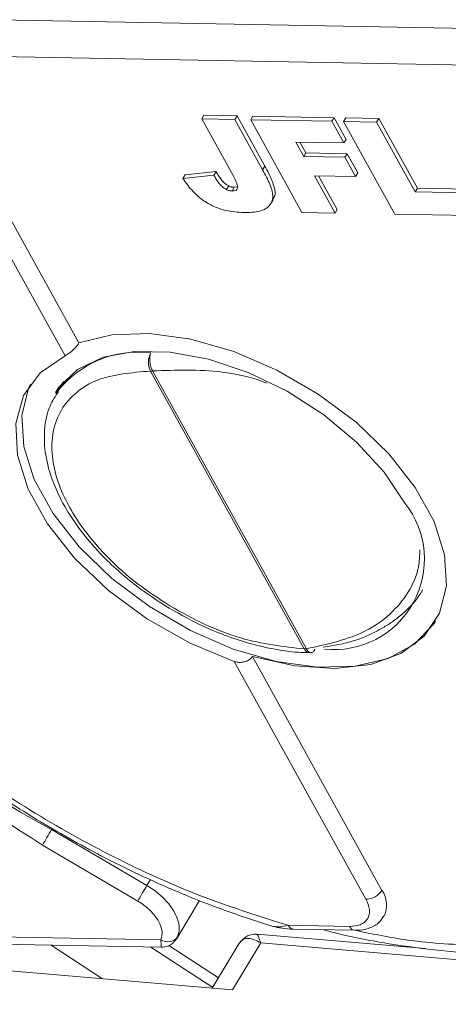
# Model space of a CAD drawing. Header units: millimetres. Extents: x 8853 to 11418, y 45 to 1005.
# Tile 102 of 256: x 9595 to 9610, y 761 to 794. Entities that reach past the tile are written whole.
import ezdxf

# ---------------------------------------------------------------- set-up
doc = ezdxf.new("R2010")
doc.units = ezdxf.units.MM

msp = doc.modelspace()

# ---------------------------------------------------------------- linework, layer by layer
at = {"color": 7, "linetype": 'Continuous', "lineweight": 15}
for p, q in [((9622.447, 793.275), (9594.365, 793.79)), ((9594.342, 792.569), (9623.213, 792.039)), ((9593.068, 790.812), (9597.38, 783.016)), ((9592.533, 790.517), (9596.916, 782.592)), ((9601.543, 790.603), (9601.471, 790.482)), ((9602.516, 788.593), (9601.471, 790.482)), ((9601.471, 790.482), (9602.57, 790.462)), ((9601.543, 790.603), (9602.643, 790.583)), ((9602.643, 790.583), (9602.57, 790.462)), ((9602.643, 790.583), (9603.567, 788.912)), ((9603.171, 790.573), (9603.098, 790.452)), ((9603.171, 790.573), (9605.873, 790.524)), ((9605.873, 790.524), (9605.8, 790.403)), ((9605.873, 790.524), (9606.272, 789.802)), ((9606.264, 790.517), (9606.191, 790.396)), ((9606.264, 790.517), (9607.363, 790.496)), ((9607.363, 790.496), (9607.29, 790.376)), ((9607.363, 790.496), (9608.649, 788.171)), ((9602.57, 790.462), (9603.494, 788.792)), ((9603.098, 790.452), (9605.8, 790.403)), ((9604.805, 787.366), (9603.098, 790.452)), ((9605.8, 790.403), (9606.199, 789.681)), ((9607.898, 787.309), (9606.191, 790.396)), ((9606.191, 790.396), (9607.29, 790.376)), ((9607.29, 790.376), (9608.576, 788.05)), ((9606.199, 789.681), (9604.596, 789.711)), ((9604.596, 789.711), (9604.862, 789.23)), ((9604.737, 789.708), (9604.935, 789.35)), ((9606.272, 789.802), (9606.199, 789.681)), ((9604.935, 789.35), (9604.862, 789.23)), ((9604.862, 789.23), (9606.236, 789.204)), ((9604.935, 789.35), (9606.309, 789.325)), ((9606.309, 789.325), (9606.236, 789.204)), ((9606.236, 789.204), (9606.591, 788.563)), ((9606.309, 789.325), (9606.664, 788.684)), ((9603.567, 788.912), (9603.494, 788.792)), ((9600.916, 788.623), (9600.843, 788.502)), ((9601.872, 788.61), (9600.843, 788.502)), ((9600.916, 788.623), (9601.944, 788.731)), ((9601.944, 788.731), (9601.872, 788.61)), ((9606.591, 788.563), (9605.217, 788.588)), ((9605.217, 788.588), (9605.905, 787.345)), ((9605.358, 788.586), (9605.977, 787.466)), ((9606.664, 788.684), (9606.591, 788.563)), ((9602.366, 788.248), (9602.293, 788.127)), ((9602.551, 788.204), (9602.478, 788.083)), ((9602.551, 788.204), (9602.641, 788.216)), ((9608.649, 788.171), (9608.576, 788.05)), ((9608.649, 788.171), (9610.344, 788.14)), ((9608.576, 788.05), (9610.271, 788.019)), ((9603.768, 787.663), (9603.841, 787.784)), ((9605.905, 787.345), (9604.805, 787.366)), ((9605.977, 787.466), (9605.905, 787.345)), ((9610.692, 787.258), (9607.898, 787.309)), ((9604.883, 772.82), (9599.762, 782.081)), ((9604.951, 772.824), (9599.83, 782.084)), ((9596.865, 781.731), (9596.616, 781.318)), ((9596.616, 781.318), (9596.671, 781.404)), ((9603.156, 772.571), (9607.469, 764.775)), ((9605.055, 772.691), (9605.118, 772.701)), ((9602.551, 772.404), (9606.934, 764.479)), ((9596.165, 766.277), (9595.8, 766.52)), ((9599.641, 764.937), (9596.468, 766.798)), ((9599.338, 764.417), (9596.165, 766.277)), ((9599.761, 765.135), (9599.641, 764.937)), ((9600.636, 763.172), (9601.399, 764.439)), ((9600.105, 763.13), (9571.234, 763.66)), ((9606.388, 763.573), (9604.347, 763.61)), ((9571.582, 763.4), (9600.118, 762.877)), ((9608.922, 762.833), (9603.308, 763.315)), ((9604.521, 763.48), (9606.562, 763.443)), ((9596.45, 762.944), (9598.167, 761.827)), ((9602.023, 761.855), (9600.369, 762.932)), ((9602.708, 762.991), (9601.818, 761.513)), ((9602.493, 761.455), (9603.439, 763.026)), ((9602.721, 763.012), (9602.708, 762.991)), ((9602.818, 763.11), (9602.764, 763.068)), ((9603.439, 763.026), (9632.527, 760.529)), ((9599.775, 762.883), (9601.835, 761.542)), ((9593.958, 762.188), (9602.493, 761.455))]:
    msp.add_line(p, q, dxfattribs=at)
at = {"color": 7, "linetype": 'Continuous', "lineweight": 15, "flags": 128}
for points in [[(9597.38, 783.016), (9598.471, 783.286), (9599.729, 783.329), (9601.104, 783.14), (9602.538, 782.729), (9603.972, 782.113), (9605.347, 781.316), (9606.605, 780.372), (9607.696, 779.32), (9608.573, 778.203), (9609.201, 777.068), (9609.554, 775.96), (9609.617, 774.927), (9609.387, 774.01), (9608.875, 773.248), (9608.1, 772.672), (9607.096, 772.306), (9605.904, 772.165), (9604.572, 772.255), (9603.156, 772.571)], [(9596.916, 782.592), (9596.091, 782.027), (9595.539, 781.264), (9595.281, 780.335), (9595.331, 779.281), (9595.685, 778.148), (9596.329, 776.984), (9597.234, 775.841), (9598.361, 774.767), (9599.661, 773.81), (9601.078, 773.011), (9602.551, 772.404)], [(9596.597, 781.37), (9596.714, 781.545), (9597.336, 782.138), (9598.187, 782.541), (9599.228, 782.736), (9600.415, 782.714), (9601.696, 782.476), (9603.014, 782.034), (9604.312, 781.406), (9605.533, 780.619), (9606.624, 779.708), (9607.538, 778.714), (9608.233, 777.678)], [(9595.763, 781.646), (9595.699, 781.51), (9595.475, 780.596), (9595.54, 779.566), (9595.892, 778.464), (9596.518, 777.333), (9597.39, 776.221), (9598.474, 775.173), (9599.725, 774.232), (9601.092, 773.436), (9602.519, 772.818), (9603.947, 772.403), (9605.318, 772.208), (9606.577, 772.242), (9607.67, 772.502), (9608.554, 772.979), (9609.193, 773.652), (9609.254, 773.748)], [(9599.641, 764.937), (9599.917, 764.754), (9600.164, 764.546), (9600.375, 764.32), (9600.54, 764.085), (9600.655, 763.849), (9600.715, 763.621), (9600.718, 763.41), (9600.663, 763.222)], [(9602.764, 763.068), (9602.764, 763.067), (9602.721, 763.012)]]:
    msp.add_lwpolyline(points, dxfattribs=at)
at = {"color": 7, "linetype": 'Continuous', "lineweight": 15}
for centre, radius, start, end in [((9599.362, 779.299), 3.416, 83.1272, 141.977), ((9600.352, 782.377), 0.66, 151.5971, 206.705), ((9599.769, 782.545), 0.464, 269.1336, 277.5604), ((9610.839, 793.388), 30.225, 205.6723, 241.6098), ((9605.871, 775.809), 3.012, 263.9982, 38.3551), ((9604.89, 773.285), 0.464, 269.1336, 277.5604), ((9605.082, 772.904), 0.215, 202.9517, 262.9223), ((9614.115, 756.169), 20.601, 148.94, 150.6148), ((9617.289, 754.308), 20.601, 148.94, 150.6148), ((9606.916, 765.143), 0.664, 271.5561, 326.3367), ((9606.75, 764.281), 0.872, 335.1879, 34.5193), ((9604.543, 763.692), 0.213, 202.6476, 263.9331), ((9606.589, 763.66), 0.219, 203.4322, 262.0396), ((9600.335, 763.473), 0.413, 236.0887, 322.5257)]:
    msp.add_arc(centre, radius, start, end, dxfattribs=at)
for points, knots in [([(9584.457, 789.543), (9584.409, 789.482), (9584.061, 789.039), (9583.614, 788.052), (9583.181, 786.638), (9583.018, 785.136), (9583.078, 783.619), (9583.358, 782.05), (9583.849, 780.449), (9584.542, 778.834), (9585.424, 777.223), (9586.48, 775.634), (9587.691, 774.089), (9589.025, 772.615), (9590.457, 771.226), (9591.834, 770.042), (9593.119, 769.045), (9594.478, 768.069), (9595.491, 767.436), (9596.097, 767.058)], [0, 0, 0, 0, 0.010965, 0.078894, 0.150735, 0.215827, 0.281162, 0.346571, 0.411899, 0.477032, 0.541857, 0.606253, 0.670017, 0.732701, 0.793199, 0.852776, 0.895542, 0.937437, 1, 1, 1, 1]), ([(9603.567, 788.912), (9603.611, 788.83), (9603.742, 788.587), (9603.891, 788.245), (9603.929, 787.937), (9603.855, 787.831), (9603.828, 787.792)], [0, 0, 0, 0, 0.204532, 0.604659, 0.855191, 1, 1, 1, 1]), ([(9602.931, 787.36), (9602.836, 787.364), (9602.549, 787.375), (9602.102, 787.453), (9601.623, 787.685), (9601.23, 787.99), (9600.989, 788.278), (9600.869, 788.462), (9600.843, 788.502)], [0, 0, 0, 0, 0.128183, 0.3875359, 0.5496914, 0.711944, 0.9385219, 1, 1, 1, 1]), ([(9602.293, 788.127), (9602.243, 788.159), (9602.144, 788.222), (9602.034, 788.349), (9601.948, 788.478), (9601.897, 788.566), (9601.872, 788.61)], [0, 0, 0, 0, 0.243238, 0.486568, 0.742114, 1, 1, 1, 1]), ([(9601.944, 788.731), (9601.968, 788.69), (9602.016, 788.607), (9602.084, 788.504), (9602.148, 788.422), (9602.208, 788.36), (9602.28, 788.299), (9602.337, 788.265), (9602.366, 788.248)], [0, 0, 0, 0, 0.2399629, 0.480953, 0.6021372, 0.7254249, 0.8596689, 1, 1, 1, 1]), ([(9602.516, 788.593), (9602.559, 788.511), (9602.622, 788.389), (9602.664, 788.241), (9602.656, 788.16), (9602.616, 788.109), (9602.553, 788.085), (9602.502, 788.084), (9602.478, 788.083)], [0, 0, 0, 0, 0.372716, 0.548628, 0.683692, 0.793503, 0.903383, 1, 1, 1, 1]), ([(9603.494, 788.792), (9603.538, 788.709), (9603.669, 788.466), (9603.824, 788.121), (9603.849, 787.783), (9603.715, 787.563), (9603.433, 787.381), (9603.12, 787.368), (9602.931, 787.36)], [0, 0, 0, 0, 0.11362, 0.335894, 0.475067, 0.614217, 0.767404, 1, 1, 1, 1]), ([(9602.366, 788.248), (9602.379, 788.242), (9602.405, 788.229), (9602.441, 788.219), (9602.472, 788.212), (9602.499, 788.207), (9602.525, 788.205), (9602.542, 788.204), (9602.551, 788.204)], [0, 0, 0, 0, 0.204742, 0.415786, 0.559618, 0.70427, 0.851824, 1, 1, 1, 1]), ([(9602.478, 788.083), (9602.457, 788.084), (9602.421, 788.086), (9602.361, 788.098), (9602.32, 788.114), (9602.296, 788.126), (9602.293, 788.127)], [0, 0, 0, 0, 0.364246, 0.622323, 0.945339, 1, 1, 1, 1]), ([(9596.916, 782.592), (9596.951, 782.611), (9597.022, 782.65), (9597.147, 782.747), (9597.263, 782.858), (9597.339, 782.952), (9597.37, 783.001), (9597.38, 783.016)], [0, 0, 0, 0, 0.238951, 0.478398, 0.703727, 0.911587, 1, 1, 1, 1]), ([(9599.771, 782.691), (9599.762, 782.665), (9599.746, 782.615), (9599.734, 782.513), (9599.737, 782.407), (9599.752, 782.303), (9599.778, 782.194), (9599.809, 782.128), (9599.83, 782.084)], [0, 0, 0, 0, 0.158364, 0.294648, 0.500171, 0.631321, 0.75836, 1, 1, 1, 1]), ([(9600.408, 774.255), (9600.037, 774.498), (9599.3, 774.978), (9598.077, 776.074), (9596.938, 777.548), (9596.446, 779.016), (9596.486, 780.079), (9596.758, 780.807), (9597.268, 781.389), (9598.171, 781.946), (9599.135, 782.028), (9599.762, 782.081)], [0, 0, 0, 0, 0.087723, 0.173638, 0.333333, 0.493028, 0.578944, 0.666667, 0.75439, 0.840305, 1, 1, 1, 1]), ([(9599.83, 782.084), (9600.592, 782.114), (9601.763, 782.16), (9603.091, 781.889), (9603.575, 781.701), (9603.646, 781.673)], [0, 0, 0, 0, 0.613852, 0.943512, 1, 1, 1, 1]), ([(9596.7, 781.402), (9596.597, 781.244), (9596.348, 780.863), (9596.207, 780.131), (9596.241, 779.286), (9596.478, 778.424), (9596.875, 777.584), (9597.416, 776.765), (9598.031, 776.043), (9598.671, 775.427), (9599.416, 774.803), (9600.012, 774.418), (9600.384, 774.177)], [0, 0, 0, 0, 0.0802368, 0.1935348, 0.3059427, 0.4155027, 0.5212615, 0.6219021, 0.7267802, 0.8045912, 0.8777884, 1, 1, 1, 1]), ([(9595.8, 766.52), (9594.647, 767.251), (9592.19, 768.807), (9588.912, 771.665), (9586.004, 774.828), (9584.655, 777.012), (9583.987, 778.092)], [0, 0, 0, 0, 0.228915, 0.487687, 0.746459, 1, 1, 1, 1]), ([(9604.347, 763.61), (9603.427, 763.899), (9601.554, 764.486), (9598.709, 765.756), (9595.886, 767.313), (9593.187, 769.145), (9590.713, 771.182), (9588.561, 773.346), (9586.753, 775.555), (9585.864, 777.034), (9585.428, 777.76)], [0, 0, 0, 0, 0.119843, 0.244, 0.371208, 0.5, 0.628792, 0.756, 0.880157, 1, 1, 1, 1]), ([(9608.734, 776.124), (9608.726, 775.929), (9608.704, 775.421), (9608.368, 774.685), (9607.772, 773.965), (9606.726, 773.214), (9605.651, 772.978), (9604.951, 772.824)], [0, 0, 0, 0, 0.114736, 0.298225, 0.482367, 0.663226, 1, 1, 1, 1]), ([(9608.822, 774.793), (9608.82, 774.789), (9608.682, 774.514), (9608.385, 774.194), (9607.964, 773.831), (9607.663, 773.619), (9607.201, 773.352), (9606.518, 773.049), (9605.859, 772.934), (9605.513, 772.874)], [0, 0, 0, 0, 0.004043, 0.264424, 0.35795, 0.454787, 0.554939, 0.766278, 1, 1, 1, 1]), ([(9600.384, 774.177), (9600.791, 773.95), (9601.361, 773.631), (9602.231, 773.271), (9602.967, 773.018), (9603.824, 772.814), (9604.527, 772.704), (9604.924, 772.704), (9605.048, 772.704)], [0, 0, 0, 0, 0.265317, 0.37205, 0.547297, 0.725935, 0.914485, 1, 1, 1, 1]), ([(9604.883, 772.82), (9604.186, 772.899), (9603.112, 773.019), (9601.562, 773.612), (9600.796, 774.039), (9600.408, 774.255)], [0, 0, 0, 0, 0.479085, 0.736831, 1, 1, 1, 1]), ([(9604.951, 772.824), (9604.974, 772.789), (9605.009, 772.735), (9605.063, 772.702), (9605.096, 772.689), (9605.114, 772.696), (9605.118, 772.698)], [0, 0, 0, 0, 0.441263, 0.673223, 0.912671, 1, 1, 1, 1]), ([(9605.118, 772.698), (9605.134, 772.701), (9605.164, 772.706), (9605.204, 772.749), (9605.223, 772.791), (9605.234, 772.814)], [0, 0, 0, 0, 0.348691, 0.649957, 1, 1, 1, 1]), ([(9603.156, 772.571), (9603.133, 772.54), (9603.086, 772.478), (9602.969, 772.411), (9602.831, 772.373), (9602.685, 772.368), (9602.594, 772.392), (9602.551, 772.404)], [0, 0, 0, 0, 0.195481, 0.39079, 0.590918, 0.80353, 1, 1, 1, 1]), ([(9596.097, 767.058), (9596.816, 766.642), (9597.825, 766.06), (9599.356, 765.304), (9600.67, 764.712), (9602.232, 764.091), (9603.292, 763.749), (9603.833, 763.574)], [0, 0, 0, 0, 0.287634, 0.403622, 0.595537, 0.793561, 1, 1, 1, 1]), ([(9600.033, 763.743), (9599.994, 763.805), (9599.918, 763.93), (9599.752, 764.109), (9599.559, 764.277), (9599.412, 764.37), (9599.338, 764.417)], [0, 0, 0, 0, 0.249887, 0.499995, 0.749887, 1, 1, 1, 1]), ([(9606.934, 764.479), (9606.984, 764.363), (9607.062, 764.184), (9607.049, 763.97), (9606.994, 763.826), (9606.892, 763.709), (9606.709, 763.598), (9606.514, 763.583), (9606.388, 763.573)], [0, 0, 0, 0, 0.239443, 0.369607, 0.5, 0.630164, 0.760557, 1, 1, 1, 1]), ([(9606.56, 763.451), (9606.592, 763.448), (9606.753, 763.433), (9607.024, 763.496), (9607.346, 763.646), (9607.474, 763.836), (9607.533, 763.923)], [0, 0, 0, 0, 0.079651, 0.391146, 0.720703, 1, 1, 1, 1]), ([(9603.833, 763.574), (9603.904, 763.562), (9604.047, 763.54), (9604.246, 763.586), (9604.347, 763.61)], [0, 0, 0, 0, 0.494299, 1, 1, 1, 1]), ([(9603.833, 763.572), (9603.931, 763.549), (9604.124, 763.503), (9604.39, 763.488), (9604.521, 763.48)], [0, 0, 0, 0, 0.507754, 1, 1, 1, 1]), ([(9603.304, 763.315), (9603.236, 763.314), (9603.117, 763.313), (9602.933, 763.237), (9602.837, 763.139), (9602.787, 763.088)], [0, 0, 0, 0, 0.392952, 0.687146, 1, 1, 1, 1]), ([(9603.306, 763.304), (9603.308, 763.307), (9603.316, 763.329), (9603.353, 763.237), (9603.41, 763.097), (9603.439, 763.026)], [0, 0, 0, 0, 0.084988, 0.541352, 1, 1, 1, 1]), ([(9605.517, 763.462), (9605.599, 763.439), (9606.267, 763.254), (9607.512, 763.014), (9609.233, 762.775), (9610.428, 762.67), (9611.024, 762.681), (9611.077, 762.682)], [0, 0, 0, 0, 0.042713, 0.346625, 0.65589, 0.969068, 1, 1, 1, 1]), ([(9606.562, 763.443), (9607.153, 763.322), (9608.593, 763.027), (9609.939, 762.969), (9610.732, 762.935)], [0, 0, 0, 0, 0.4107, 1, 1, 1, 1]), ([(9600.119, 762.878), (9600.12, 762.885), (9600.12, 762.899), (9600.11, 763.056), (9600.105, 763.13)], [0, 0, 0, 0, 0.529586, 1, 1, 1, 1]), ([(9600.12, 762.877), (9600.196, 762.884), (9600.324, 762.895), (9600.506, 763), (9600.585, 763.104), (9600.627, 763.158)], [0, 0, 0, 0, 0.411574, 0.687573, 1, 1, 1, 1]), ([(9603.439, 763.026), (9603.293, 763.095), (9603.067, 763.201), (9602.847, 763.159), (9602.76, 763.058), (9602.721, 763.012)], [0, 0, 0, 0, 0.4984046, 0.7729247, 1, 1, 1, 1])]:
    msp.add_open_spline(points, degree=3, knots=knots, dxfattribs=at)
msp.add_open_spline([(9600.105, 763.13), (9600.131, 763.221), (9600.184, 763.402), (9600.083, 763.629), (9600.033, 763.743)], degree=3, dxfattribs=at)

doc.saveas('drawing.dxf')
